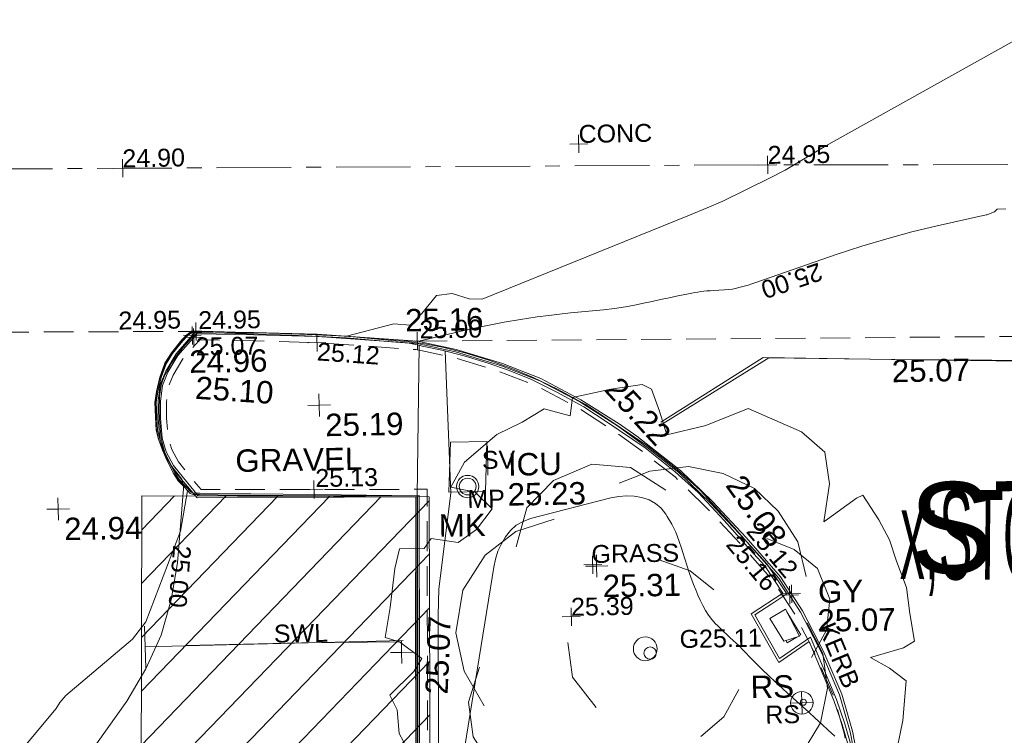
# Model space of a CAD drawing. Header units: millimetres. Extents: x -290717 to 520720, y -88450 to 287762.
# Tile 131 of 256: x -229375 to -212884, y 163855 to 175836. Entities that reach past the tile are written whole.
import ezdxf

# ---------------------------------------------------------------- set-up
doc = ezdxf.new("R2010")
doc.units = ezdxf.units.MM
for name, pattern in [('IMPORT-CENTER _6_', [2000, 1250, -250, 250, -250]), ('IMPORT-DASHED _2_', [750, 500, -250]), ('IMPORT-UG_ELEC_STREET LIGHTING_QLB2 _2_', [2700, 1500, -300, 0, -250, 150, -300, 0, -200])]:
    doc.linetypes.add(name, pattern=pattern)
for name, color, linetype, lineweight, true_color in [('00_TOPO_CONCRETE', 9, 'Continuous', 9, 0x808080), ('00_TOPO_FURN_MARKER_POST', 7, 'Continuous', 9, 0x666666), ('00_TOPO_FURN_SIGN', 7, 'Continuous', 9, 0x666666), ('00_TOPO_KERB_BOTTOM', 1, 'Continuous', 9, 0xff0000), ('00_TOPO_KERB_TOP', 7, 'Continuous', 9, 0xa500a5), ('00_TOPO_LEVEL_SPOT', 7, 'Continuous', 9, 0x666666), ('00_TOPO_ROAD_MARKING_WHITE_CONTINUOUS', 7, 'Continuous', 9, 0x999999), ('00_TOPO_SERV_GULLY', 7, 'Continuous', 9, 0x5252a5), ('00_TOPO_SERV_IC', 5, 'Continuous', 9, 0x0000ff), ('00_TOPO_TREE', 7, 'Continuous', 9, 0x666666), ('00_UAV_FORM_LINES', 7, 'Continuous', 9, 0x666666), ('01_DTM_CONTOUR_MJR', 7, 'Continuous', 9, 0x7f3f00), ('12333-PUM-2D-U-0001-C01 - Rev2_REVIT IMPORT_dwg', 7, 'Continuous', 9, 0x767676), ('CONTOURS_INDEX', 4, 'Continuous', 9, 0x00ffff), ('CONTOURS_INDEX_LVL', 4, 'Continuous', 9, 0x00ffff), ('CONTOURS_MINOR', 7, 'Continuous', 9, 0x00a5a5), ('FORM_LINE', 7, 'IMPORT-DASHED _2_', 9, 0x00a500), ('FORM_LINE_LVL', 7, 'Continuous', 9, 0x00a500), ('GULLY', 7, 'Continuous', 9, 0x7fbfff), ('GULLY_LVL', 7, 'Continuous', 9, 0x7fbfff), ('KERB_BOTTOM', 7, 'Continuous', 9, 0x0000a5), ('KERB_BOTTOM_LVL', 7, 'Continuous', 9, 0x0000a5), ('KERB_BOTTOM_TXT', 7, 'Continuous', 9, 0x0000a5), ('KERB_TOP', 2, 'Continuous', 9, 0xffff00), ('KERB_TOP_LVL', 2, 'Continuous', 9, 0xffff00), ('MARKINGS_WHITE_LINE', 7, 'Continuous', 9, 0xc0c0c0), ('MARKINGS_WHITE_LINE_TXT', 7, 'Continuous', 9, 0xc0c0c0), ('PUM-UNABLE TO SURVEY', 190, 'Continuous', 9, 0x7f00ff), ('ROAD_CROWNLINE', 7, 'IMPORT-CENTER _6_', 9, 0xa500a5), ('ROAD_CROWNLINE_LVL', 7, 'Continuous', 9, 0xa500a5), ('ROAD_MARKINGS', 7, 'Continuous', 9, 0xc0c0c0), ('ROADSIGN', 7, 'Continuous', 9, 0x00a5a5), ('ROADSIGN_TXT', 7, 'Continuous', 9, 0x00a5a5), ('SLUICEVALVE_TXT', 5, 'Continuous', 9, 0x0000ff), ('SPOT_HEIGHTS_LVL', 7, 'Continuous', 9, 0x00a500), ('TREE', 7, 'Continuous', 9, 0x00a500)]:
    doc.layers.add(name, color=color, linetype=linetype, lineweight=lineweight, true_color=true_color)
for name, color, linetype, lineweight in [('00_TOPO_ROAD_TEXT', 7, 'Continuous', 9), ('00_TOPO_SURFACE', 7, 'Continuous', 9), ('00_TOPO_SURVEY_TEXT', 7, 'Continuous', 9), ('CHANGE_OF_SURFACE', 7, 'IMPORT-DASHED _2_', 9), ('CHANGE_OF_SURFACE_LVL', 7, 'Continuous', 9), ('MARKER_POSTS_TXT', 7, 'Continuous', 9), ('Text', 7, 'Continuous', 9), ('TEXT_TXT', 7, 'Continuous', 9)]:
    doc.layers.add(name, color=color, linetype=linetype, lineweight=lineweight)
doc.styles.add('Arial_3', font='arial.ttf', dxfattribs={"height": 300})
doc.styles.add('Arial_8', font='arial.ttf', dxfattribs={"height": 1523.981167})
doc.styles.add('Swis721 Lt BT_2', font='swissl.ttf', dxfattribs={"height": 375})
doc.styles.add('Swis721 Lt BT_6', font='swissl.ttf', dxfattribs={"width": 0.4, "height": 1500})

# ---------------------------------------------------------------- blocks, each defined once
blk = doc.blocks.new('12333-PUM-2D-U-0001-C01 - Rev2_REVIT IMPORT_dwg_CONIFEROUS_TREE-2077148-Site Location Plan Existing')
at = {"layer": '00_TOPO_TREE', "color": 254, "true_color": 0xcccccc, "flags": 128}
for points in [[(533683847, 725726266), (533684041, 725726912), (533684494, 725727365), (533685140, 725727624), (533685787, 725727559), (533686369, 725727171)], [(533685593, 725727300), (533686110, 725727494), (533686757, 725727559), (533687339, 725727430), (533687856, 725727171), (533688244, 725726783), (533688567, 725726266), (533688697, 725725684)], [(533683265, 725723615), (533682942, 725724197), (533682812, 725724843), (533682942, 725725555), (533683330, 725726137), (533683847, 725726524), (533684494, 725726718)], [(533688050, 725726330), (533688503, 725726137), (533688891, 725725813), (533689085, 725725296), (533689020, 725724779), (533688761, 725724326)], [(533686240, 725726007), (533686757, 725725813), (533687145, 725725490)], [(533688697, 725724908), (533688955, 725724391), (533689020, 725723809), (533688891, 725723227), (533688567, 725722709), (533688115, 725722386), (533687597, 725722127)], [(533685140, 725723550), (533684752, 725724067), (533684688, 725724649)], [(533684558, 725722192), (533683912, 725722257), (533683394, 725722580), (533683071, 725723097), (533683006, 725723679), (533683200, 725724261)], [(533687533, 725723809), (533687274, 725723356), (533686886, 725723033)], [(533688050, 725722580), (533687856, 725721998), (533687403, 725721610), (533686821, 725721481), (533686240, 725721739)], [(533687015, 725721869), (533686627, 725721546), (533686110, 725721352), (533685593, 725721287), (533685076, 725721352), (533684558, 725721610), (533684170, 725721933), (533683912, 725722386)]]:
    blk.add_lwpolyline(points, dxfattribs=at)
at = {"layer": '00_TOPO_TREE', "color": 254, "true_color": 0xcccccc}
blk.add_circle((533685981, 725724520), 199, dxfattribs=at)
blk = doc.blocks.new('12333-PUM-2D-U-0001-C01 - Rev2_REVIT IMPORT_dwg_MSL_MarkerPost_SYM-2077183-Site Location Plan Existing')
at = {"layer": '00_TOPO_FURN_MARKER_POST', "color": 254, "true_color": 0xcccccc}
for radius in [500, 375]:
    blk.add_circle((0, 0), radius, dxfattribs=at)
blk = doc.blocks.new('12333-PUM-2D-U-0001-C01 - Rev2_REVIT IMPORT_dwg_MSL_RoadSign_SYM-2077193-Site Location Plan Existing')
at = {"layer": '00_TOPO_FURN_SIGN', "color": 254, "true_color": 0xcccccc}
for p, q in [((0, -500), (0, 500)), ((-500, 0), (500, 0))]:
    blk.add_line(p, q, dxfattribs=at)
blk.add_circle((0, 0), 500, dxfattribs=at)
blk = doc.blocks.new('12333-PUM-2D-U-0001-C01 - Rev2_REVIT IMPORT_dwg_MM-2077200-Site Location Plan Existing')
at = {"layer": '00_TOPO_LEVEL_SPOT', "color": 254, "true_color": 0xcccccc, "flags": 128}
for points in [[(500, 0), (0, 0), (0, 500)], [(0, -500), (0, 0), (-500, 0)]]:
    blk.add_lwpolyline(points, dxfattribs=at)
blk = doc.blocks.new('12333-PUM-2D-U-0001-C01 - Rev2_REVIT IMPORT_dwg_MGS62954_T2_Galway_ITM_3d_Rev1-2077680-Site Location Plan Existing')
at = {"layer": '00_TOPO_CONCRETE', "color": 254, "true_color": 0xcccccc}
for p, q in [((533682740, 725727200), (533682778, 725728038)), ((533682778, 725728038), (533683388, 725728038)), ((533683388, 725728038), (533683350, 725727200)), ((533682740, 725727200), (533683350, 725727200))]:
    blk.add_line(p, q, dxfattribs=at)
at = {"layer": '00_TOPO_KERB_BOTTOM', "color": 254, "true_color": 0xcccccc, "flags": 128}
blk.add_lwpolyline([(533682105, 725722460), (533682135, 725724609), (533682182, 725727128), (533680506, 725727176), (533678871, 725727224), (533678564, 725727236), (533678453, 725727234), (533678408, 725727254), (533678317, 725727357), (533678210, 725727471), (533678128, 725727604), (533678022, 725727819), (533677947, 725728003), (533677889, 725728171), (533677854, 725728321), (533677846, 725728540), (533677838, 725728789), (533677871, 725728970), (533677930, 725729210), (533678022, 725729442), (533678132, 725729614), (533678313, 725729827), (533678396, 725729910), (533678474, 725729972), (533678648, 725729965), (533680154, 725729897), (533681069, 725729839), (533681824, 725729757), (533682119, 725729729), (533682344, 725729698), (533682674, 725729627), (533683046, 725729527), (533683447, 725729395), (533683802, 725729265), (533684174, 725729103), (533684600, 725728887), (533685051, 725728629), (533685438, 725728363), (533686067, 725727923), (533686567, 725727512), (533686946, 725727157), (533687373, 725726675), (533687719, 725726274), (533688044, 725725905), (533688366, 725725398), (533688113, 725725237), (533687827, 725725057), (533688228, 725724318), (533688753, 725724665), (533689168, 725723616), (533689301, 725723208), (533689434, 725722720)], dxfattribs=at)
at = {"layer": '00_TOPO_KERB_TOP', "color": 254, "true_color": 0xcccccc, "flags": 128}
blk.add_lwpolyline([(533689387, 725722711), (533689255, 725723194), (533689122, 725723600), (533688730, 725724592), (533688211, 725724249), (533687763, 725725073), (533688300, 725725413), (533688005, 725725876), (533687762, 725726153), (533687757, 725726158), (533687683, 725726243), (533687337, 725726644), (533686912, 725727124), (533686535, 725727476), (533686038, 725727884), (533685411, 725728324), (533685025, 725728588), (533684577, 725728844), (533684154, 725729060), (533683784, 725729221), (533683432, 725729349), (533683033, 725729480), (533682663, 725729580), (533682334, 725729654), (533682298, 725729661), (533682116, 725729707), (533681821, 725729735), (533681067, 725729816), (533680152, 725729875), (533678647, 725729943), (533678482, 725729950), (533678407, 725729891), (533678329, 725729812), (533678150, 725729601), (533678042, 725729432), (533677951, 725729204), (533677893, 725728965), (533677860, 725728787), (533677868, 725728541), (533677876, 725728324), (533677911, 725728177), (533677968, 725728011), (533678042, 725727828), (533678148, 725727615), (533678228, 725727484), (533678333, 725727373), (533678421, 725727273), (533678458, 725727257), (533678565, 725727258), (533678872, 725727247), (533680507, 725727198), (533682205, 725727150), (533682157, 725724609), (533682128, 725722460)], dxfattribs=at)
at = {"layer": '00_TOPO_ROAD_MARKING_WHITE_CONTINUOUS', "color": 254, "true_color": 0xcccccc, "flags": 128}
for points in [[(533692420, 725711570), (533692450, 725712820), (533692450, 725714500), (533692540, 725716980), (533692560, 725718930), (533692580, 725720730), (533692630, 725722970), (533692660, 725725060), (533692680, 725727150), (533692710, 725729230), (533690190, 725729290), (533688040, 725729360), (533686310, 725728310)], [(533678280, 725724710), (533680230, 725724720), (533681880, 725724710)]]:
    blk.add_lwpolyline(points, dxfattribs=at)
at = {"layer": '00_TOPO_SERV_GULLY', "color": 254, "true_color": 0xcccccc}
for p, q in [((533688341, 725725142), (533688074, 725724990)), ((533688341, 725725142), (533688569, 725724685)), ((533688303, 725724609), (533688074, 725724990)), ((533688569, 725724685), (533688303, 725724609))]:
    blk.add_line(p, q, dxfattribs=at)
at = {"layer": '00_TOPO_SURFACE', "color": 254, "true_color": 0xcccccc}
blk.add_line((533682205, 725727150), (533682286, 725729664), dxfattribs=at)
at = {"layer": '00_UAV_FORM_LINES', "color": 254, "true_color": 0xcccccc, "flags": 128}
blk.add_lwpolyline([(533682252, 725713292), (533682276, 725714517), (533682403, 725717771), (533682473, 725720579), (533682491, 725722917), (533682524, 725725143), (533682541, 725725587), (533682772, 725727182), (533682719, 725729565)], dxfattribs=at)
at = {"layer": '01_DTM_CONTOUR_MJR', "color": 254, "true_color": 0xcccccc, "flags": 128}
blk.add_lwpolyline([(533674690, 725722070), (533676097, 725723692), (533676163, 725723792), (533676265, 725723908), (533677398, 725724832), (533677626, 725725115), (533678231, 725726627), (533678364, 725727300), (533678320, 725727360), (533678219, 725727475), (533678134, 725727596), (533678029, 725727807), (533678024, 725727822), (533677956, 725727988), (533677896, 725728159), (533677859, 725728320), (533677855, 725728380), (533677852, 725728540), (533677851, 725728569), (533677853, 725728790), (533677866, 725728899), (533677879, 725728970), (533677914, 725729116), (533677937, 725729206), (533677970, 725729290), (533678032, 725729434), (533678097, 725729544), (533678140, 725729605), (533678239, 725729728), (533678320, 725729820), (533678354, 725729857), (533678404, 725729903), (533678429, 725729925), (533678477, 725729956), (533678579, 725729962), (533678650, 725729959), (533680075, 725729902), (533680150, 725729895), (533681070, 725729840), (533681863, 725730033), (533682138, 725730006), (533682340, 725730201), (533682586, 725730498), (533682849, 725730523), (533683133, 725730429), (533683353, 725730421), (533686847, 725731768), (533687146, 725731886), (533687409, 725731992), (533688209, 725732366), (533688466, 725732491), (533689150, 725732890), (533692979, 725734934)], dxfattribs=at)
at = {"xscale": 0.375, "yscale": 0.375, "zscale": 0.375}
for name, p in [('12333-PUM-2D-U-0001-C01 - Rev2_REVIT IMPORT_dwg_MM-2077200-Site Location Plan Existing', (533680591, 725728694)), ('12333-PUM-2D-U-0001-C01 - Rev2_REVIT IMPORT_dwg_MSL_MarkerPost_SYM-2077183-Site Location Plan Existing', (533683054, 725727288)), ('12333-PUM-2D-U-0001-C01 - Rev2_REVIT IMPORT_dwg_MM-2077200-Site Location Plan Existing', (533676190, 725727030)), ('12333-PUM-2D-U-0001-C01 - Rev2_REVIT IMPORT_dwg_MM-2077200-Site Location Plan Existing', (533685191, 725725920)), ('12333-PUM-2D-U-0001-C01 - Rev2_REVIT IMPORT_dwg_MM-2077200-Site Location Plan Existing', (533681900, 725724530)), ('12333-PUM-2D-U-0001-C01 - Rev2_REVIT IMPORT_dwg_MSL_RoadSign_SYM-2077193-Site Location Plan Existing', (533688587, 725723570))]:
    blk.add_blockref(name, p, dxfattribs=at)
blk.add_blockref('12333-PUM-2D-U-0001-C01 - Rev2_REVIT IMPORT_dwg_CONIFEROUS_TREE-2077148-Site Location Plan Existing', (0, 0))
at = {"layer": '00_TOPO_FURN_MARKER_POST', "insert": (533682559, 725726829), "char_height": 375, "width": 907.04, "attachment_point": 1, "line_spacing_factor": 1.005062, "style": 'Swis721 Lt BT_2'}
blk.add_mtext('MK', dxfattribs=at)
at = {"layer": '00_TOPO_FURN_SIGN', "insert": (533687733, 725724037), "char_height": 375, "width": 783.57, "attachment_point": 1, "line_spacing_factor": 1.005062, "style": 'Swis721 Lt BT_2'}
blk.add_mtext('RS', dxfattribs=at)
at = {"layer": '00_TOPO_KERB_BOTTOM', "color": 251, "true_color": 0x666666, "insert": (533678428, 725729647), "char_height": 375, "width": 1495.9, "attachment_point": 1, "line_spacing_factor": 1.005062, "style": 'Swis721 Lt BT_2'}
blk.add_mtext('24.96', dxfattribs=at)
at = {"layer": '00_TOPO_KERB_BOTTOM', "color": 251, "true_color": 0x666666, "insert": (533687670, 725727444), "char_height": 375, "width": 1495.9, "attachment_point": 1, "rotation": 304.3032, "line_spacing_factor": 1.005062, "style": 'Swis721 Lt BT_2'}
blk.add_mtext('25.08', dxfattribs=at)
at = {"layer": '00_TOPO_KERB_TOP', "color": 251, "true_color": 0x666666, "char_height": 375, "width": 1495.9, "attachment_point": 1, "line_spacing_factor": 1.005062, "style": 'Swis721 Lt BT_2'}
for s, insert, rotation in [('25.10', (533678540, 725729212), 355.1556), ('25.22', (533685635, 725729112), 311.6276)]:
    blk.add_mtext(s, dxfattribs=dict(at, insert=insert, rotation=rotation))
at = {"layer": '00_TOPO_LEVEL_SPOT', "char_height": 375, "width": 1495.9, "attachment_point": 1, "line_spacing_factor": 1.005062, "style": 'Swis721 Lt BT_2'}
for s, insert in [('25.19', (533680686, 725728547)), ('24.94', (533676285, 725726883)), ('25.31', (533685286, 725725772))]:
    blk.add_mtext(s, dxfattribs=dict(at, insert=insert))
at = {"layer": '00_TOPO_LEVEL_SPOT', "insert": (533682283, 725723831), "char_height": 375, "width": 1495.9, "attachment_point": 1, "rotation": 86.5982, "line_spacing_factor": 1.005062, "style": 'Swis721 Lt BT_2'}
blk.add_mtext('25.07', dxfattribs=at)
at = {"layer": '00_TOPO_ROAD_MARKING_WHITE_CONTINUOUS', "color": 251, "true_color": 0x666666, "insert": (533690190, 725729285), "char_height": 375, "width": 1495.9, "attachment_point": 1, "line_spacing_factor": 1.005062, "style": 'Swis721 Lt BT_2'}
blk.add_mtext('25.07', dxfattribs=at)
at = {"layer": '00_TOPO_ROAD_TEXT', "color": 251, "true_color": 0x666666, "insert": (533690302, 725727114), "char_height": 1500, "width": 3153.27, "attachment_point": 1, "rotation": 358.5525, "line_spacing_factor": 1.005062, "style": 'Swis721 Lt BT_6'}
blk.add_mtext('x;STOP', dxfattribs=at)
at = {"layer": '00_TOPO_SERV_GULLY', "color": 251, "true_color": 0x666666, "char_height": 375, "attachment_point": 1, "line_spacing_factor": 1.005062, "style": 'Swis721 Lt BT_2'}
for s, insert, width in [('GY', (533688890, 725725613), 821.56), ('25.07', (533688872, 725725130), 1495.9)]:
    blk.add_mtext(s, dxfattribs=dict(at, insert=insert, width=width))
at = {"layer": '00_TOPO_SERV_IC', "color": 251, "true_color": 0x666666, "char_height": 375, "attachment_point": 1, "line_spacing_factor": 1.005062, "style": 'Swis721 Lt BT_2'}
for s, insert, width in [('ICU', (533683735, 725727832), 1021.01), ('25.23', (533683721, 725727331), 1495.9)]:
    blk.add_mtext(s, dxfattribs=dict(at, insert=insert, width=width))
at = {"layer": '00_TOPO_SURFACE', "color": 251, "true_color": 0x666666, "insert": (533682056, 725730277), "char_height": 375, "width": 1495.9, "attachment_point": 1, "line_spacing_factor": 1.005062, "style": 'Swis721 Lt BT_2'}
blk.add_mtext('25.16', dxfattribs=at)
at = {"layer": '00_TOPO_SURVEY_TEXT', "color": 251, "true_color": 0x666666, "insert": (533679172, 725727975), "char_height": 375, "width": 2322.21, "attachment_point": 1, "line_spacing_factor": 1.005062, "style": 'Swis721 Lt BT_2'}
blk.add_mtext('GRAVEL', dxfattribs=at)
blk = doc.blocks.new('12333-PUM-2D-U-0001-C01 - Rev2_REVIT IMPORT_dwg_CIRCL-2077787-Site Location Plan Existing')
at = {"layer": 'ROADSIGN', "color": 254, "true_color": 0xaae1e1, "flags": 128}
blk.add_lwpolyline([(475, -154), (500, 0), (475, 154), (404, 293), (293, 404), (154, 475), (0, 500), (-154, 475), (-293, 404), (-404, 293), (-475, 154), (-500, 0), (-475, -154), (-404, -293), (-293, -404), (-154, -475), (0, -500), (154, -475), (293, -404), (404, -293)], close=True, dxfattribs=at)
blk = doc.blocks.new('12333-PUM-2D-U-0001-C01 - Rev2_REVIT IMPORT_dwg_SPOT-2077713-Site Location Plan Existing')
at = {"layer": 'Text', "color": 253, "true_color": 0xaaaaaa}
for p, q in [((-500, 0), (500, 0)), ((0, 500), (0, -500))]:
    blk.add_line(p, q, dxfattribs=at)
blk = doc.blocks.new('12333-PUM-2D-U-0001-C01 - Rev2_REVIT IMPORT_dwg_TREE_1-V219-Site Location Plan Existing')
at = {"layer": 'TREE', "color": 9, "true_color": 0xaae1aa, "flags": 128}
blk.add_lwpolyline([(-230.614, 433.535), (-189.325, 457.704), (-140.987, 443.605), (-135.952, 477.845), (-64.451, 491.944), (-6.042, 500), (11.078, 490.937), (25.176, 449.648), (38.268, 405.337), (110.775, 421.45), (190.332, 451.662), (289.023, 406.344), (331.319, 368.077), (339.376, 308.661), (327.291, 238.167), (388.721, 281.47), (400.806, 286.506), (430.01, 240.181), (449.144, 202.92), (461.229, 162.638), (479.355, 113.293), (484.391, 64.955), (492.447, 13.595), (471.299, 1.511), (409.869, -15.609), (445.116, -35.75), (475.327, -59.919), (468.278, -133.434), (451.158, -208.963), (406.848, -258.308), (399.799, -285.498), (310.171, -289.527), (323.263, -326.788), (317.221, -371.098), (230.614, -428.499), (160.121, -465.76), (94.663, -457.704), (66.465, -489.93), (-26.183, -500), (-89.627, -492.951), (-161.128, -473.817), (-190.332, -462.739), (-201.41, -419.436), (-257.805, -431.521), (-283.988, -412.387), (-302.115, -380.161), (-341.39, -379.154), (-334.34, -351.964), (-313.192, -310.675), (-309.164, -272.407), (-372.608, -321.752), (-404.834, -293.555), (-426.989, -242.195), (-438.066, -201.913), (-469.285, -141.49), (-472.306, -97.18), (-485.398, -69.99), (-440.081, -26.687), (-424.975, -2.518), (-466.264, 28.701), (-492.447, 37.764), (-482.377, 93.152), (-472.306, 165.66), (-463.243, 201.913), (-416.918, 201.913), (-403.827, 220.04), (-353.474, 211.984), (-319.235, 235.146), (-289.023, 273.414), (-320.242, 304.632), (-365.559, 314.703), (-339.376, 361.027), (-277.946, 411.38)], close=True, dxfattribs=at)
blk = doc.blocks.new('12333-PUM-2D-U-0001-C01 - Rev2_REVIT IMPORT_dwg_SPOT-2077769-Site Location Plan Existing')
at = {"layer": 'CHANGE_OF_SURFACE_LVL', "color": 253, "true_color": 0xaaaaaa}
for p, q in [((-500, 0), (500, 0)), ((0, 500), (0, -500))]:
    blk.add_line(p, q, dxfattribs=at)
blk = doc.blocks.new('12333-PUM-2D-U-0001-C01 - Rev2_REVIT IMPORT_dwg_SPOT-2077773-Site Location Plan Existing')
at = {"layer": 'FORM_LINE_LVL', "color": 9, "true_color": 0xaae1aa}
for p, q in [((-500, 0), (500, 0)), ((0, 500), (0, -500))]:
    blk.add_line(p, q, dxfattribs=at)
blk = doc.blocks.new('12333-PUM-2D-U-0001-C01 - Rev2_REVIT IMPORT_dwg_SPOT-2077770-Site Location Plan Existing')
at = {"layer": 'KERB_BOTTOM_LVL', "color": 9, "true_color": 0xaaaae1}
for p, q in [((-500, 0), (500, 0)), ((0, 500), (0, -500))]:
    blk.add_line(p, q, dxfattribs=at)
blk = doc.blocks.new('12333-PUM-2D-U-0001-C01 - Rev2_REVIT IMPORT_dwg_SPOT-2077810-Site Location Plan Existing')
at = {"layer": 'KERB_TOP_LVL', "color": 51, "true_color": 0xffffaa}
for p, q in [((-500, 0), (500, 0)), ((0, 500), (0, -500))]:
    blk.add_line(p, q, dxfattribs=at)
blk = doc.blocks.new('12333-PUM-2D-U-0001-C01 - Rev2_REVIT IMPORT_dwg_SPOT-2077774-Site Location Plan Existing')
at = {"layer": 'ROAD_CROWNLINE_LVL', "color": 254, "true_color": 0xe1aae1}
for p, q in [((-500, 0), (500, 0)), ((0, 500), (0, -500))]:
    blk.add_line(p, q, dxfattribs=at)
blk = doc.blocks.new('12333-PUM-2D-U-0001-C01 - Rev2_REVIT IMPORT_dwg_SPOT-2077775-Site Location Plan Existing')
at = {"layer": 'SPOT_HEIGHTS_LVL', "color": 9, "true_color": 0xaae1aa}
for p, q in [((-500, 0), (500, 0)), ((0, 500), (0, -500))]:
    blk.add_line(p, q, dxfattribs=at)
blk = doc.blocks.new('12333-PUM-2D-U-0001-C01 - Rev2_REVIT IMPORT_dwg-1620468-Site Location Plan Existing')
at = {"layer": 'PUM-UNABLE TO SURVEY', "true_color": 0xffffd4}
h = blk.add_hatch(dxfattribs=at)
h.set_pattern_fill('FP_9', style=0, pattern_type=2)
h.set_pattern_definition([(45, (41634.35, 69554.64), (-441.942, 441.942), [])])
h.paths.add_polyline_path([(37524, 27750), (39719, 27734), (40542, 44739), (43956, 44452), (45297, 43875), (45942, 43357), (47453, 44739), (47563, 52799), (47921, 67000), (48177, 83645), (48562, 104775), (48297, 103601), (47929, 102488), (47053, 100891), (45417, 99175), (44013, 98203), (42941, 97754), (41983, 97456), (41128, 97333), (41324, 111276), (36515, 111376), (36230, 97556), (35878, 83860), (35491, 66994), (35043, 48528), (34714, 32297), (35058, 31026), (35949, 29460), (36787, 28355), (37497, 27772)])
h.paths.add_polyline_path([(40894, 44733), (41013, 51147), (43184, 51147), (43067, 44975), (40898, 44975)])
at = {"layer": 'CHANGE_OF_SURFACE', "color": 253, "true_color": 0xaaaaaa, "flags": 128}
blk.add_lwpolyline([(41081, 97512), (41815, 97581), (42362, 97687), (42973, 97870), (43507, 98107), (44319, 98550), (44993, 99029), (45399, 99346), (45998, 99844), (46396, 100265), (46678, 100583), (47009, 101034), (47445, 101767), (47830, 102584), (48066, 103264), (48220, 103836), (48358, 104484), (48423, 105162), (48386, 105839), (48344, 106429), (48209, 107193), (48044, 107805), (47761, 108499), (47630, 108765), (47423, 109186), (47074, 109751), (46517, 110405), (45964, 111014), (45449, 111534), (44952, 111937), (44444, 112322), (43823, 112734), (43171, 113092), (42543, 113349), (41783, 113597), (41153, 113742), (39491, 113887), (38432, 113936), (37530, 113967), (37448, 113881), (37243, 113653), (37076, 113387), (36990, 113187), (36958, 112948), (36951, 112666), (36976, 112351), (37030, 112141), (37139, 111930), (37296, 111725), (37509, 111461), (41293, 111400), (41148, 101952)], close=True, dxfattribs=at)
blk.add_lwpolyline([(42305, 112106), (42318, 112106), (42318, 111555), (42280, 111555)], dxfattribs=at)
at = {"layer": 'CONTOURS_INDEX', "color": 131, "true_color": 0xaaffff, "flags": 128}
blk.add_lwpolyline([(33838, 104739), (36203, 107943), (36533, 108477), (36801, 109034), (36977, 109627), (37091, 110244), (37217, 111483), (37218, 111499), (37218, 111515), (37215, 111531), (37212, 111546), (37188, 111639), (37026, 111855), (36914, 112093), (36891, 112169), (36858, 112329), (36846, 112444), (36845, 112463), (36843, 112482), (36842, 112502), (36841, 112521), (36834, 112659), (36831, 112803), (36831, 112819), (36831, 112834), (36831, 112850), (36832, 112865), (36838, 112959), (36839, 113038), (36874, 113223), (36926, 113366), (36968, 113444), (37052, 113584), (37149, 113725), (37250, 113849), (37360, 113967), (37405, 114016), (37482, 114081), (37985, 114077), (38060, 114076), (38136, 114075), (38211, 114074), (38287, 114073), (38438, 114069), (39450, 114030), (39498, 114024), (39567, 114021), (41178, 113879), (42077, 114072), (42353, 114127), (42631, 114176), (42909, 114217), (43188, 114253), (43381, 114274), (43565, 114294), (43749, 114311), (43933, 114326), (44117, 114338), (44301, 114353), (44485, 114372), (44667, 114398), (44849, 114429), (44974, 114453), (45117, 114480), (45260, 114507), (45404, 114535), (45547, 114563), (45731, 114598), (45782, 114607), (45833, 114616), (45885, 114623), (45936, 114629), (45988, 114634), (46039, 114638), (46091, 114641), (46143, 114644), (46331, 114651), (46398, 114656), (46466, 114663), (46532, 114675), (46598, 114690), (46664, 114707), (46729, 114725), (46794, 114745), (46859, 114765), (48231, 115215), (48646, 115343), (49065, 115461), (49487, 115566), (49911, 115660), (50734, 115829), (50749, 115832), (50879, 115881), (50921, 115924), (51067, 115924)], dxfattribs=at)
at = {"layer": 'CONTOURS_MINOR', "color": 254, "true_color": 0xaae1e1, "flags": 128}
blk.add_lwpolyline([(41168, 103299), (42387, 110077), (42420, 110211), (42463, 110341), (42522, 110465), (42592, 110584), (42679, 110686), (42777, 110772), (42892, 110834), (43018, 110880), (44370, 111201), (44500, 111223), (44630, 111232), (44759, 111223), (44889, 111202), (45009, 111158), (45117, 111098), (45208, 111014), (45287, 110913), (45309, 110876), (45381, 110744), (45445, 110609), (45497, 110469), (45542, 110326), (45554, 110283), (45589, 110159), (45626, 110036), (45665, 109914), (45707, 109792), (45729, 109731), (45763, 109641), (45798, 109551), (45836, 109463), (45876, 109375), (45922, 109288), (45970, 109209), (46026, 109136), (46087, 109065), (46116, 109035), (46166, 108983), (46217, 108931), (46269, 108881), (46321, 108832), (46374, 108782), (46426, 108732), (46477, 108680), (46527, 108628), (46700, 108444), (46838, 108301), (46977, 108160), (47120, 108022), (47264, 107886), (47619, 107556), (47727, 107455), (47835, 107354), (47941, 107251), (48047, 107147)], dxfattribs=at)
at = {"layer": 'FORM_LINE', "color": 9, "true_color": 0xaae1aa}
for p, q in [((30421, 114208), (37471, 114111)), ((41175, 113883), (62328, 113678))]:
    blk.add_line(p, q, dxfattribs=at)
at = {"layer": 'GULLY', "color": 254, "true_color": 0xd4e9ff, "flags": 128}
for points in [[(47285, 109244), (47508, 108856), (47484, 108842)], [(47441, 108817), (47278, 108723), (47255, 108764)]]:
    blk.add_lwpolyline(points, dxfattribs=at)
at = {"layer": 'KERB_BOTTOM', "color": 9, "true_color": 0xaaaae1, "flags": 128}
for points in [[(48485, 106446), (48348, 107224), (48178, 107850), (47891, 108557), (47547, 109255), (47189, 109834), (46623, 110499), (46067, 111112), (45544, 111639), (44820, 112227), (44527, 112438), (43897, 112855), (43233, 113220), (42592, 113482), (41821, 113734), (41175, 113883), (39500, 114029), (38437, 114078), (37471, 114111), (37344, 113977), (37130, 113739), (36951, 113454), (36852, 113225), (36816, 112959), (36809, 112662), (36835, 112327), (36896, 112089), (37019, 111854), (37185, 111637), (37444, 111326), (41129, 111275)], [(41129, 111275), (40986, 101954), (40758, 86955), (40577, 77395), (40353, 65895), (40131, 54656), (39988, 49448), (39943, 42479)]]:
    blk.add_lwpolyline(points, dxfattribs=at)
at = {"layer": 'KERB_TOP', "color": 51, "true_color": 0xffffaa, "flags": 128}
blk.add_lwpolyline([(48445, 106441), (48309, 107215), (48140, 107838), (47854, 108541), (47722, 108810), (47512, 109235), (47156, 109811), (46593, 110472), (46038, 111084), (45517, 111610), (45015, 112017), (44503, 112405), (43876, 112821), (43215, 113184), (42578, 113444), (41810, 113695), (41169, 113843), (39497, 113989), (38436, 114038), (37488, 114070), (37374, 113950), (37162, 113715), (36986, 113435), (36891, 113214), (36856, 112956), (36849, 112663), (36875, 112334), (36934, 112104), (37053, 111875), (37216, 111662), (37460, 111360), (41157, 111300), (41013, 101954)], dxfattribs=at)
at = {"layer": 'MARKINGS_WHITE_LINE', "color": 254, "true_color": 0xeaeaea}
for p, q in [((36521, 109190), (36531, 108492)), ((40847, 108876), (36526, 108847))]:
    blk.add_line(p, q, dxfattribs=at)
at = {"layer": 'MARKINGS_WHITE_LINE', "color": 254, "true_color": 0xeaeaea, "flags": 128}
blk.add_lwpolyline([(45264, 112435), (47054, 113501), (51699, 113356), (51634, 107184), (51528, 101590), (51384, 96049)], dxfattribs=at)
at = {"layer": 'PUM-UNABLE TO SURVEY', "color": 7, "true_color": 0xffffd4, "flags": 128}
blk.add_lwpolyline([(35043, 48528), (35491, 66994), (35929, 86121), (36275, 99277), (36515, 111376), (41324, 111276), (41128, 97333), (41983, 97456), (42941, 97754), (44013, 98203), (45417, 99175), (47053, 100891), (47929, 102488), (48297, 103601), (48562, 104775), (48138, 81555), (47921, 67000), (47563, 52799)], dxfattribs=at)
at = {"layer": 'ROAD_CROWNLINE', "color": 254, "true_color": 0xe1aae1, "flags": 128}
blk.add_lwpolyline([(5866, 117249), (25483, 116994), (30885, 116928), (36288, 116863), (47094, 116732), (75934, 116252)], dxfattribs=at)
at = {"layer": 'TREE', "color": 9, "true_color": 0xaae1aa}
blk.add_circle((44981, 108594), 103, dxfattribs=at)
blk.add_blockref('12333-PUM-2D-U-0001-C01 - Rev2_REVIT IMPORT_dwg_MGS62954_T2_Galway_ITM_3d_Rev1-2077680-Site Location Plan Existing', (-533641080, -725615854))
for name, p, xscale, yscale, zscale in [('12333-PUM-2D-U-0001-C01 - Rev2_REVIT IMPORT_dwg_SPOT-2077713-Site Location Plan Existing', (43934, 117138), 0.3, 0.3, 0.3), ('12333-PUM-2D-U-0001-C01 - Rev2_REVIT IMPORT_dwg_SPOT-2077774-Site Location Plan Existing', (36288, 116863), 0.3, 0.3, 0.3), ('12333-PUM-2D-U-0001-C01 - Rev2_REVIT IMPORT_dwg_SPOT-2077774-Site Location Plan Existing', (47094, 116732), 0.3, 0.3, 0.3), ('12333-PUM-2D-U-0001-C01 - Rev2_REVIT IMPORT_dwg_SPOT-2077770-Site Location Plan Existing', (37408, 114044), 0.3, 0.3, 0.3), ('12333-PUM-2D-U-0001-C01 - Rev2_REVIT IMPORT_dwg_SPOT-2077810-Site Location Plan Existing', (37431, 114010), 0.3, 0.3, 0.3), ('12333-PUM-2D-U-0001-C01 - Rev2_REVIT IMPORT_dwg_SPOT-2077773-Site Location Plan Existing', (37471, 114111), 0.3, 0.3, 0.3), ('12333-PUM-2D-U-0001-C01 - Rev2_REVIT IMPORT_dwg_SPOT-2077769-Site Location Plan Existing', (39491, 113887), 0.3, 0.3, 0.3), ('12333-PUM-2D-U-0001-C01 - Rev2_REVIT IMPORT_dwg_SPOT-2077773-Site Location Plan Existing', (41175, 113883), 0.3, 0.3, 0.3), ('12333-PUM-2D-U-0001-C01 - Rev2_REVIT IMPORT_dwg_TREE_1-V219-Site Location Plan Existing', (44981, 108594), 9, 9, 9), ('12333-PUM-2D-U-0001-C01 - Rev2_REVIT IMPORT_dwg_SPOT-2077769-Site Location Plan Existing', (39401, 111430), 0.3, 0.3, 0.3), ('12333-PUM-2D-U-0001-C01 - Rev2_REVIT IMPORT_dwg_SPOT-2077713-Site Location Plan Existing', (44047, 110088), 0.3, 0.3, 0.3), ('12333-PUM-2D-U-0001-C01 - Rev2_REVIT IMPORT_dwg_SPOT-2077810-Site Location Plan Existing', (47334, 109523), 0.3, 0.3, 0.3), ('12333-PUM-2D-U-0001-C01 - Rev2_REVIT IMPORT_dwg_SPOT-2077770-Site Location Plan Existing', (47368, 109545), 0.3, 0.3, 0.3), ('12333-PUM-2D-U-0001-C01 - Rev2_REVIT IMPORT_dwg_SPOT-2077775-Site Location Plan Existing', (43670, 109224), 0.3, 0.3, 0.3), ('12333-PUM-2D-U-0001-C01 - Rev2_REVIT IMPORT_dwg_CIRCL-2077787-Site Location Plan Existing', (47533, 107725), 0.1, 0.1, 0.1)]:
    blk.add_blockref(name, p, dxfattribs=dict(xscale=xscale, yscale=yscale, zscale=zscale))
at = {"layer": 'CHANGE_OF_SURFACE_LVL', "insert": (39506, 113890), "char_height": 300, "width": 1256.11, "attachment_point": 1, "rotation": 355.0164, "line_spacing_factor": 0.941778, "style": 'Arial_3'}
blk.add_mtext('25.12', dxfattribs=at)
at = {"layer": 'CHANGE_OF_SURFACE_LVL', "insert": (39426, 111770), "char_height": 300, "width": 1256.11, "attachment_point": 1, "line_spacing_factor": 0.941778, "style": 'Arial_3'}
blk.add_mtext('25.13', dxfattribs=at)
at = {"layer": 'CONTOURS_INDEX_LVL', "char_height": 300, "width": 1256.11, "attachment_point": 1, "line_spacing_factor": 0.941778, "style": 'Arial_3'}
for insert, rotation in [((48008, 114798), 197.5167), ((37327, 110521), 264.6131)]:
    blk.add_mtext('25.00', dxfattribs=dict(at, insert=insert, rotation=rotation))
at = {"layer": 'FORM_LINE_LVL', "char_height": 300, "width": 1256.11, "attachment_point": 1, "line_spacing_factor": 0.941778, "style": 'Arial_3'}
for s, insert in [('24.95', (36174, 114464)), ('25.00', (41214, 114227))]:
    blk.add_mtext(s, dxfattribs=dict(at, insert=insert))
at = {"layer": 'GULLY_LVL', "insert": (45478, 108969), "char_height": 300, "width": 1645.43, "attachment_point": 1, "line_spacing_factor": 0.941778, "style": 'Arial_3'}
blk.add_mtext('G25.11', dxfattribs=at)
at = {"layer": 'KERB_BOTTOM_LVL', "insert": (37511, 114447), "char_height": 300, "width": 1256.11, "attachment_point": 1, "line_spacing_factor": 0.941778, "style": 'Arial_3'}
blk.add_mtext('24.95', dxfattribs=at)
at = {"layer": 'KERB_BOTTOM_LVL', "insert": (46844, 110785), "char_height": 300, "width": 1256.11, "attachment_point": 1, "rotation": 309.1413, "line_spacing_factor": 0.941778, "style": 'Arial_3'}
blk.add_mtext('25.12', dxfattribs=at)
at = {"layer": 'KERB_BOTTOM_TXT', "insert": (48077, 109088), "char_height": 300, "width": 1362.62, "attachment_point": 1, "rotation": 291.5363, "line_spacing_factor": 0.941778, "style": 'Arial_3'}
blk.add_mtext('KERB', dxfattribs=at)
at = {"layer": 'KERB_TOP_LVL', "insert": (37461, 114007), "char_height": 300, "width": 1256.11, "attachment_point": 1, "line_spacing_factor": 0.941778, "style": 'Arial_3'}
blk.add_mtext('25.07', dxfattribs=at)
at = {"layer": 'KERB_TOP_LVL', "insert": (46501, 110570), "char_height": 300, "width": 1256.11, "attachment_point": 1, "rotation": 309.1413, "line_spacing_factor": 0.941778, "style": 'Arial_3'}
blk.add_mtext('25.16', dxfattribs=at)
at = {"layer": 'MARKER_POSTS_TXT', "insert": (41965, 111373), "char_height": 300, "width": 749.26, "attachment_point": 1, "line_spacing_factor": 0.941778, "style": 'Arial_3'}
blk.add_mtext('MP', dxfattribs=at)
at = {"layer": 'MARKINGS_WHITE_LINE_TXT', "insert": (38686, 109177), "char_height": 300, "width": 1083.49, "attachment_point": 1, "line_spacing_factor": 0.941778, "style": 'Arial_3'}
blk.add_mtext('SWL', dxfattribs=at)
at = {"layer": 'ROAD_CROWNLINE_LVL', "char_height": 300, "width": 1256.11, "attachment_point": 1, "line_spacing_factor": 0.941778, "style": 'Arial_3'}
for s, insert in [('24.90', (36288, 117178)), ('24.95', (47094, 117047))]:
    blk.add_mtext(s, dxfattribs=dict(at, insert=insert))
at = {"layer": 'ROAD_MARKINGS', "insert": (49355, 111367), "char_height": 1524, "width": 6921.55, "attachment_point": 1, "line_spacing_factor": 0.941778, "style": 'Arial_8'}
blk.add_mtext('STOP', dxfattribs=at)
at = {"layer": 'ROADSIGN_TXT', "insert": (46892, 107678), "char_height": 300, "width": 694.17, "attachment_point": 1, "line_spacing_factor": 0.941778, "style": 'Arial_3'}
blk.add_mtext('RS', dxfattribs=at)
at = {"layer": 'SLUICEVALVE_TXT', "insert": (42220, 112024), "char_height": 300, "width": 668.46, "attachment_point": 1, "line_spacing_factor": 0.941778, "style": 'Arial_3'}
blk.add_mtext('SV', dxfattribs=at)
at = {"layer": 'SPOT_HEIGHTS_LVL', "insert": (43670, 109539), "char_height": 300, "width": 1256.11, "attachment_point": 1, "line_spacing_factor": 0.941778, "style": 'Arial_3'}
blk.add_mtext('25.39', dxfattribs=at)
at = {"layer": 'TEXT_TXT', "char_height": 300, "attachment_point": 1, "line_spacing_factor": 0.941778, "style": 'Arial_3'}
for s, insert, width in [('CONC', (43934, 117453), 1469.14), ('GRASS', (44028, 110417), 1751.95)]:
    blk.add_mtext(s, dxfattribs=dict(at, insert=insert, width=width))

msp = doc.modelspace()

# ---------------------------------------------------------------- block references
at = {"layer": '12333-PUM-2D-U-0001-C01 - Rev2_REVIT IMPORT_dwg', "color": 254, "linetype": 'IMPORT-UG_ELEC_STREET LIGHTING_QLB2 _2_', "true_color": 0xffd4d4, "rotation": 0.9999999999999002}
msp.add_blockref('12333-PUM-2D-U-0001-C01 - Rev2_REVIT IMPORT_dwg-1620468-Site Location Plan Existing', (-261895, 55870), dxfattribs=at)

doc.saveas('drawing.dxf')
